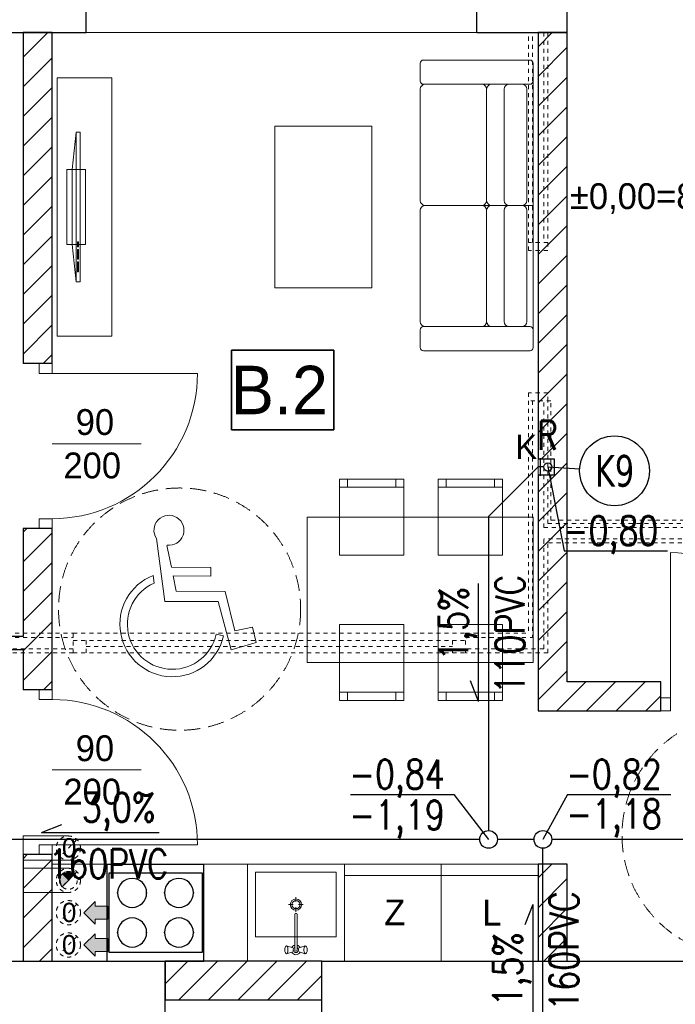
# Model space of a CAD drawing. Extents: x -220312 to -8310, y -91840 to 81907.
# Tile 105 of 128: x -120024 to -115962, y -3792 to 2305. Entities that reach past the tile are written whole.
import ezdxf
from ezdxf.enums import TextEntityAlignment as Align

# ---------------------------------------------------------------- set-up
doc = ezdxf.new("R2010")
doc.units = 0
doc.header["$MEASUREMENT"] = 0
doc.set_wipeout_variables(frame=1)
doc.linetypes.add('Hidden Line', pattern=[50, 25, -25])
doc.linetypes.add('Krawędzie ukryte', pattern=[150, 100, -50])
doc.layers.add('#kan_san-op', color=34, linetype='Continuous')
doc.layers.add('_opis', color=3, linetype='Continuous')
for name, color, linetype, lineweight, true_color in [('Arch drzwi_Nr_Pióra__4', 7, 'Continuous', 9, 0x029e21), ('Arch obudowy GK_Nr_Pióra__9', 7, 'Continuous', 13, 0x3dad99), ('Arch okna_Nr_Pióra__4', 7, 'Continuous', 9, 0x029e21), ('arch wypelnienia_Nr_Pióra__89', 7, 'Continuous', 20, 0x71cebe), ('Arch wyposarzenie_Nr_Pióra__2', 7, 'Continuous', 13, 0x7f7f7f), ('Arch wyposarzenie_Nr_Pióra__9', 7, 'Continuous', 13, 0x3dad99), ('Arch wyposazenie_Nr_Pióra__9', 7, 'Continuous', 13, 0x3dad99)]:
    doc.layers.add(name, color=color, linetype=linetype, lineweight=lineweight, true_color=true_color)
for name, color, linetype, lineweight in [('Arch IS_Nr_Pióra__52', 34, 'Continuous', 25), ('Arch kominy_Nr_Pióra__1', 7, 'Continuous', 25), ('Arch kominy_Nr_Pióra__10', 134, 'Continuous', 18), ('Arch kominy_Nr_Pióra__21', 7, 'Continuous', 9), ('Arch opisy_Nr_Pióra__21', 7, 'Continuous', 9), ('arch wypelnienia_Nr_Pióra__21', 7, 'Continuous', 9), ('Arch wyposazenie_Nr_Pióra__100', 2, 'Continuous', 25), ('Arch ściany nośne_Nr_Pióra__21', 7, 'Continuous', 9), ('Arch ściany nośne_Nr_Pióra__27', 7, 'Continuous', 30), ('Drzwi ArchiCAD_Nr_Pióra__27', 7, 'Continuous', 30), ('Drzwi ArchiCAD_Nr_Pióra__5', 7, 'Continuous', 13), ('INWENT OPISY_Nr_Pióra__52', 34, 'Continuous', 25), ('INWENT RZĘDNE_Nr_Pióra__21', 7, 'Continuous', 9), ('INWENT. DRZWI_Nr_Pióra__101', 8, 'Continuous', 13), ('INWENT. OKNA_Nr_Pióra__101', 8, 'Continuous', 13), ('INWENT.ŚCIANY_Nr_Pióra__1', 7, 'Continuous', 25), ('INWENT.ŚCIANY_Nr_Pióra__101', 8, 'Continuous', 13), ('Istniejące stropy_Nr_Pióra__5', 7, 'Continuous', 13), ('PODKŁAD', 252, 'Continuous', 35)]:
    doc.layers.add(name, color=color, linetype=linetype, lineweight=lineweight)
doc.styles.add('GENERATED_STYLE_2', font='txt')
doc.styles.add('GENERATED_STYLE_4', font='txt')
doc.styles.add('GENERATED_STYLE_6', font='txt')
doc.styles.add('GLOWNE', font='verdana.ttf')
doc.styles.add('ROMANS', font='romans.shx', dxfattribs={"width": 0.85, "height": 0.11})
pattern_1 = [(45, (0, 0), (-91.92388, 91.92388), [])]

# ---------------------------------------------------------------- blocks, each defined once
blk = doc.blocks.new('parter')
at = {"layer": 'Arch ściany nośne_Nr_Pióra__21', "linetype": 'Continuous'}
h = blk.add_hatch(dxfattribs=at)
h.set_pattern_fill('Common_Brick', color=252, style=0, pattern_type=2)
h.set_pattern_definition(pattern_1)
h.paths.add_polyline_path([(-181492.4, 2224.9), (-181672.4, 2224.9), (-181672.4, 174.9), (-181572.4, 174.9), (-181492.4, 174.9)], flags=0)
h = blk.add_hatch(dxfattribs=at)
h.set_pattern_fill('Common_Brick', color=252, style=0, pattern_type=2)
h.set_pattern_definition(pattern_1)
h.paths.add_polyline_path([(-178482.4, 2224.9), (-178482.4, -415.1), (-178302.4, -415.1), (-178302.4, 2224.9)], flags=0)
h = blk.add_hatch(dxfattribs=at)
h.set_pattern_fill('Common_Brick', color=252, style=0, pattern_type=2)
h.set_pattern_definition(pattern_1)
h.paths.add_polyline_path([(-178382.4, -415.1), (-178382.4, -515.1), (-178302.4, -515.1), (-178302.4, -415.1)], flags=0)
h = blk.add_hatch(dxfattribs=at)
h.set_pattern_fill('Common_Brick', color=252, style=0, pattern_type=2)
h.set_pattern_definition(pattern_1)
h.paths.add_polyline_path([(-178482.4, -515.1), (-178482.4, -1975.1), (-178302.4, -1795.1), (-178302.4, -515.1)], flags=0)
h = blk.add_hatch(dxfattribs=at)
h.set_pattern_fill('Common_Brick', color=252, style=0, pattern_type=2)
h.set_pattern_definition(pattern_1)
h.paths.add_polyline_path([(-181672.4, -1845.1), (-181572.4, -1845.1), (-181492.4, -1845.1), (-181492.4, -845.1), (-181572.4, -845.1), (-181672.4, -845.1)], flags=0)
h = blk.add_hatch(dxfattribs=at)
h.set_pattern_fill('Common_Brick', color=252, style=0, pattern_type=2)
h.set_pattern_definition(pattern_1)
h.paths.add_polyline_path([(-184432.4, -1595.1), (-181672.4, -1595.1), (-181672.4, -1515.1), (-184432.4, -1515.1)], flags=0)
h = blk.add_hatch(dxfattribs=at)
h.set_pattern_fill('Common_Brick', color=252, style=0, pattern_type=2)
h.set_pattern_definition(pattern_1)
h.paths.add_polyline_path([(-178482.4, -1975.1), (-177722.4, -1975.1), (-177722.4, -1895.1), (-177722.4, -1795.1), (-178302.4, -1795.1)], flags=0)
h = blk.add_hatch(dxfattribs=at)
h.set_pattern_fill('Common_Brick', color=252, style=0, pattern_type=2)
h.set_pattern_definition(pattern_1)
h.paths.add_polyline_path([(-181672.4, -3525.1), (-181492.4, -3525.1), (-181492.4, -2865.1), (-181572.4, -2865.1), (-181672.4, -2865.1)], flags=0)
h = blk.add_hatch(dxfattribs=at)
h.set_pattern_fill('Common_Brick', color=252, style=0, pattern_type=2)
h.set_pattern_definition(pattern_1)
h.paths.add_polyline_path([(-178482.4, -2925.1), (-178482.4, -3525.1), (-178302.4, -3525.1), (-178302.4, -2925.1)], flags=0)
h = blk.add_hatch(dxfattribs=at)
h.set_pattern_fill('Common_Brick', color=252, style=0, pattern_type=2)
h.set_pattern_definition(pattern_1)
h.paths.add_polyline_path([(-180792.4, -3765.1), (-179822.4, -3765.1), (-179822.4, -3525.1), (-180792.4, -3525.1)], flags=0)
at = {"color": 252}
for p, q in [((-180382.6, -235.2), (-180382.6, 258.9)), ((-180382.6, 258.9), (-179747.3, 258.9)), ((-179747.3, 258.9), (-179747.3, -235.2)), ((-179747.3, -235.2), (-180382.6, -235.2))]:
    blk.add_line(p, q, dxfattribs=at)
at = {"layer": 'Arch IS_Nr_Pióra__52', "color": 252, "linetype": 'Continuous'}
blk.add_circle((-178422.4, -465.1), 25, dxfattribs=at)
at = {"layer": 'Arch kominy_Nr_Pióra__1', "color": 252, "linetype": 'Continuous'}
for points in [[(-181227.4, -3295.1), (-181297.4, -3225.1), (-181227.4, -3155.1)], [(-181147.4, -3265.1), (-181227.4, -3185.1), (-181147.4, -3185.1)], [(-181227.4, -3265.1), (-181227.4, -3185.1), (-181147.4, -3265.1)], [(-181227.4, -3495.1), (-181297.4, -3425.1), (-181227.4, -3355.1)], [(-181147.4, -3465.1), (-181227.4, -3385.1), (-181147.4, -3385.1)], [(-181227.4, -3465.1), (-181227.4, -3385.1), (-181147.4, -3465.1)]]:
    blk.add_solid(points, dxfattribs=at)
at = {"layer": 'Arch kominy_Nr_Pióra__21', "color": 252, "linetype": 'Continuous'}
for p, q in [((-181392.4, -2750.1), (-181672.4, -2750.1)), ((-181672.4, -2750.1), (-181672.4, -2900.1)), ((-181392.4, -2900.1), (-181672.4, -2900.1)), ((-181392.4, -2950.1), (-181672.4, -2950.1)), ((-181672.4, -2950.1), (-181672.4, -3100.1)), ((-181392.4, -3100.1), (-181672.4, -3100.1)), ((-181227.4, -3155.1), (-181297.4, -3225.1)), ((-181227.4, -3185.1), (-181227.4, -3155.1)), ((-181297.4, -3225.1), (-181227.4, -3295.1)), ((-181147.4, -3185.1), (-181227.4, -3185.1)), ((-181147.4, -3185.1), (-181147.4, -3265.1)), ((-181147.4, -3265.1), (-181227.4, -3265.1)), ((-181227.4, -3265.1), (-181227.4, -3295.1)), ((-181227.4, -3355.1), (-181297.4, -3425.1)), ((-181227.4, -3385.1), (-181227.4, -3355.1)), ((-181147.4, -3385.1), (-181227.4, -3385.1)), ((-181147.4, -3385.1), (-181147.4, -3465.1)), ((-181297.4, -3425.1), (-181227.4, -3495.1)), ((-181147.4, -3465.1), (-181227.4, -3465.1)), ((-181227.4, -3465.1), (-181227.4, -3495.1))]:
    blk.add_line(p, q, dxfattribs=at)
at = {"layer": 'Arch kominy_Nr_Pióra__21', "color": 252, "linetype": 'Hidden Line'}
for p, q in [((-181339.3, -2772.1), (-181445.4, -2878.2)), ((-181339.3, -2972.1), (-181445.4, -3078.2)), ((-181339.3, -3172.1), (-181445.4, -3278.2)), ((-181339.3, -3372.1), (-181445.4, -3478.2))]:
    blk.add_line(p, q, dxfattribs=at)
for centre, radius in [((-181392.4, -2825.1), 75), ((-181392.4, -3025.1), 75), ((-181392.4, -3025.1), 55), ((-181392.4, -3225.1), 75), ((-181392.4, -3425.1), 75)]:
    blk.add_circle(centre, radius, dxfattribs=at)
at = {"layer": 'Arch obudowy GK_Nr_Pióra__9', "color": 252, "linetype": 'Continuous'}
for p, q in [((-178482.4, -515.1), (-178482.4, -415.1)), ((-178467.4, -515.1), (-178467.4, -415.1))]:
    blk.add_line(p, q, dxfattribs=at)
at = {"layer": 'Arch okna_Nr_Pióra__4', "color": 252, "linetype": 'Continuous'}
for p, q in [((-181282.4, 2224.9), (-178862.4, 2224.9)), ((-180942.4, -320.8), (-181492.4, -320.8)), ((-180942.4, -2340.8), (-181492.4, -2340.8))]:
    blk.add_line(p, q, dxfattribs=at)
at = {"layer": 'Arch opisy_Nr_Pióra__21', "color": 252, "linetype": 'Continuous'}
for p, q in [((-180382.6, -235.2), (-180382.6, 258.9)), ((-180382.6, 258.9), (-179747.3, 258.9)), ((-179747.3, 258.9), (-179747.3, -235.2)), ((-179747.3, -235.2), (-180382.6, -235.2))]:
    blk.add_line(p, q, dxfattribs=at)
at = {"layer": 'Arch opisy_Nr_Pióra__21', "color": 252, "linetype": 'Krawędzie ukryte'}
for centre in [(-180703.3, -1345.1), (-177212.4, -2745.1)]:
    blk.add_circle(centre, 750, dxfattribs=at)
at = {"layer": 'arch wypelnienia_Nr_Pióra__21', "color": 252, "linetype": 'Continuous'}
blk.add_line((-181431.3, -3064), (-181353.5, -2986.3), dxfattribs=at)
for start, end in [(45, 180), (180, 225)]:
    blk.add_arc((-181392.4, -3025.1), 55, start, end, dxfattribs=at)
at = {"layer": 'arch wypelnienia_Nr_Pióra__89', "color": 252, "linetype": 'Continuous'}
for points in [[(-181431.3, -3064), (-181443.2, -3015), (-181431.3, -2986.3)], [(-181392.4, -3025.1), (-181431.3, -2986.3), (-181392.4, -2970.1)], [(-181431.3, -3064), (-181431.3, -2986.3), (-181392.4, -3025.1)], [(-181392.4, -3025.1), (-181392.4, -2970.1), (-181353.5, -2986.3)], [(-181443.2, -3046.2), (-181447.4, -3025.1), (-181443.2, -3015)], [(-181443.2, -3046.2), (-181443.2, -3015), (-181431.3, -3064)]]:
    blk.add_solid(points, dxfattribs=at)
at = {"layer": 'Arch wyposarzenie_Nr_Pióra__2', "color": 252, "linetype": 'Continuous'}
for p, q in [((-180847, -908.1), (-180794.9, -1297.3)), ((-180754.1, -1086.1), (-180781.6, -951.3)), ((-180510.6, -1087.1), (-180754.1, -1086.1)), ((-180510.8, -1140.4), (-180510.6, -1087.1)), ((-180867.8, -1136.7), (-180861.4, -1184.4)), ((-180743.2, -1139.4), (-180510.8, -1140.4)), ((-180723.8, -1234.7), (-180743.2, -1139.4)), ((-180420.7, -1235.9), (-180723.8, -1234.7)), ((-180360.5, -1480.4), (-180420.7, -1235.9)), ((-180794.9, -1297.3), (-180464.2, -1298.6)), ((-180464.2, -1298.6), (-180382.8, -1597.8)), ((-180252.3, -1456.8), (-180360.5, -1480.4)), ((-180229.1, -1551.3), (-180252.3, -1456.8)), ((-180431.2, -1511), (-180476.5, -1500.7)), ((-180382.8, -1597.8), (-180229.1, -1551.3))]:
    blk.add_line(p, q, dxfattribs=at)
for centre, major_axis, start_param, end_param in [((-180769.4, -857), (92.9, 0), 4.583801, 10.008202), ((-180748.2, -1439), (325.1, 0), 1.947533, 6.059917), ((-180748.2, -1439), (278.7, 0), 1.989195, 6.059917)]:
    blk.add_ellipse(centre, major_axis=major_axis, ratio=0.999933, start_param=start_param, end_param=end_param, dxfattribs=at)
at = {"layer": 'Arch wyposarzenie_Nr_Pióra__9', "color": 252, "linetype": 'Continuous'}
for p, q in [((-179982.4, -3129.7), (-179982.4, -3158.5)), ((-180027.9, -3175.1), (-179999.1, -3175.1)), ((-179982.4, -3191.8), (-179982.4, -3220.6)), ((-179965.7, -3175.1), (-179936.9, -3175.1)), ((-179990.3, -3236.3), (-179990.3, -3456.5)), ((-179974.5, -3456.5), (-179974.5, -3236.3)), ((-180051.5, -3445.1), (-180052.3, -3451.7)), ((-180052.3, -3451.7), (-180052.3, -3458.6)), ((-180052.3, -3458.6), (-180051.5, -3465.1)), ((-180050, -3439.8), (-180051.5, -3445.1)), ((-180051.5, -3465.1), (-180050, -3470.5)), ((-180047.9, -3436.4), (-180050, -3439.8)), ((-180050, -3470.5), (-180047.9, -3473.9)), ((-180042.8, -3432.6), (-180047.9, -3436.4)), ((-180042.8, -3477.7), (-180047.9, -3473.9)), ((-180040, -3431.1), (-180042.8, -3432.6)), ((-180002.5, -3443.1), (-180040, -3431.1)), ((-180037.2, -3432.6), (-180040, -3431.1)), ((-180002.5, -3467.2), (-180040, -3479.1)), ((-180034.7, -3436.8), (-180037.2, -3432.6)), ((-180037.2, -3477.7), (-180034.7, -3473.5)), ((-180032.9, -3443.1), (-180034.7, -3436.8)), ((-180034.7, -3473.5), (-180032.9, -3467.1)), ((-180031.9, -3451), (-180032.9, -3443.1)), ((-180032.9, -3467.1), (-180031.9, -3459.3)), ((-180031.9, -3459.3), (-180031.9, -3451)), ((-179962.3, -3443.1), (-179924.8, -3431.1)), ((-179962.3, -3467.2), (-179924.8, -3479.1)), ((-179931.9, -3443.1), (-179932.9, -3451)), ((-179932.9, -3451), (-179932.9, -3459.3)), ((-179932.9, -3459.3), (-179931.9, -3467.1)), ((-179930.1, -3436.8), (-179931.9, -3443.1)), ((-179931.9, -3467.1), (-179930.1, -3473.5)), ((-179927.6, -3432.6), (-179930.1, -3436.8)), ((-179930.1, -3473.5), (-179927.6, -3477.7)), ((-179924.8, -3431.1), (-179927.6, -3432.6)), ((-179922, -3432.6), (-179924.8, -3431.1)), ((-179922, -3432.6), (-179916.8, -3436.4)), ((-179922, -3477.7), (-179916.8, -3473.9)), ((-179914.8, -3439.8), (-179916.8, -3436.4)), ((-179916.8, -3473.9), (-179914.8, -3470.5)), ((-179913.2, -3445.1), (-179914.8, -3439.8)), ((-179914.8, -3470.5), (-179913.2, -3465.1)), ((-179912.4, -3451.7), (-179913.2, -3445.1)), ((-179913.2, -3465.1), (-179912.4, -3458.6)), ((-179912.4, -3458.6), (-179912.4, -3451.7)), ((-180042.8, -3477.7), (-180040, -3479.1)), ((-180040, -3479.1), (-180037.2, -3477.7)), ((-179927.6, -3477.7), (-179924.8, -3479.1)), ((-179924.8, -3479.1), (-179922, -3477.7))]:
    blk.add_line(p, q, dxfattribs=at)
for radius in [35, 25]:
    blk.add_circle((-179982.4, -3175.1), radius, dxfattribs=at)
for centre, radius, start, end in [((-179982.4, -3236.3), 7.88, 0, 180), ((-179982.4, -3455.1), 30, 105.22531, 152.02347), ((-179982.4, -3455.1), 30, 207.97653, 332.02347), ((-179982.4, -3455.1), 16.8, 118.05488, 61.94512), ((-179982.4, -3455.1), 8, 190, 350), ((-179982.4, -3455.1), 30, 27.97653, 74.77469)]:
    blk.add_arc(centre, radius, start, end, dxfattribs=at)
at = {"layer": 'Arch wyposazenie_Nr_Pióra__100', "color": 252, "linetype": 'Continuous'}
for p, q in [((-181152.4, -3525.1), (-181152.4, -2925.1)), ((-181152.4, -2925.1), (-180552.4, -2925.1)), ((-180552.4, -3525.1), (-180552.4, -2925.1)), ((-181142.4, -2980.1), (-181142.4, -3470.1)), ((-180562.4, -2980.1), (-181142.4, -2980.1)), ((-180562.4, -3470.1), (-180562.4, -2980.1)), ((-181142.4, -3470.1), (-180562.4, -3470.1)), ((-181152.4, -3525.1), (-180552.4, -3525.1))]:
    blk.add_line(p, q, dxfattribs=at)
for centre, start, end in [((-180997.4, -3102.6), 0, 180), ((-180707.4, -3102.6), 0, 180), ((-180997.4, -3102.6), 180, 0), ((-180707.4, -3102.6), 180, 0), ((-180997.4, -3347.6), 0, 180), ((-180707.4, -3347.6), 0, 180), ((-180997.4, -3347.6), 180, 0), ((-180707.4, -3347.6), 180, 0)]:
    blk.add_arc(centre, 90, start, end, dxfattribs=at)
for p in [(-181087.4, -3102.6), (-180907.4, -3102.6), (-180797.4, -3102.6), (-180617.4, -3102.6), (-181087.4, -3347.6), (-180907.4, -3347.6), (-180797.4, -3347.6), (-180617.4, -3347.6)]:
    blk.add_point(p, dxfattribs=at)
at = {"layer": 'Arch wyposazenie_Nr_Pióra__9', "color": 252, "linetype": 'Continuous'}
for p, q in [((-179212.4, 1924.9), (-179212.4, 2034.9)), ((-179192.4, 2054.9), (-178532.4, 2054.9)), ((-178512.4, 2034.9), (-178512.4, 1924.9)), ((-181462.4, 1944.9), (-181462.4, 344.9)), ((-181122.4, 1944.9), (-181462.4, 1944.9)), ((-181122.4, 344.9), (-181122.4, 1944.9)), ((-178532.4, 1904.9), (-179192.4, 1904.9)), ((-179182.4, 1904.9), (-178831, 1904.9)), ((-178582.4, 1904.9), (-178771, 1904.9)), ((-178512.4, 1924.9), (-178512.4, 1154.9)), ((-179212.4, 1184.9), (-179212.4, 1874.9)), ((-178801, 1874.9), (-178801, 1184.9)), ((-178801, 1874.9), (-178801, 1184.9)), ((-178692.4, 1874.9), (-178692.4, 1184.9)), ((-178552.4, 1184.9), (-178552.4, 1874.9)), ((-181369.5, 1376.2), (-181344.5, 1607.6)), ((-181344.5, 1607.6), (-181344.5, 682.1)), ((-181344.5, 1607.6), (-181319.5, 1607.6)), ((-181319.5, 1607.6), (-181319.5, 682.1)), ((-180112.4, 1644.9), (-180112.4, 644.9)), ((-179512.4, 1644.9), (-180112.4, 1644.9)), ((-179512.4, 644.9), (-179512.4, 1644.9)), ((-181402.4, 913.5), (-181402.4, 1376.2)), ((-181402.4, 1376.2), (-181286.7, 1376.2)), ((-181369.5, 913.5), (-181369.5, 1376.2)), ((-181286.7, 1376.2), (-181286.7, 913.5)), ((-179212.4, 1124.9), (-179212.4, 434.9)), ((-178831, 1154.9), (-179182.4, 1154.9)), ((-178831, 1154.9), (-179182.4, 1154.9)), ((-178771, 1154.9), (-178831, 1154.9)), ((-178771, 1154.9), (-178831, 1154.9)), ((-178801, 434.9), (-178801, 1124.9)), ((-178801, 434.9), (-178801, 1124.9)), ((-178771, 1154.9), (-178582.4, 1154.9)), ((-178771, 1154.9), (-178582.4, 1154.9)), ((-178692.4, 434.9), (-178692.4, 1124.9)), ((-178512.4, 1154.9), (-178582.4, 1154.9)), ((-178512.4, 1154.9), (-178582.4, 1154.9)), ((-178552.4, 1124.9), (-178552.4, 434.9)), ((-178512.4, 384.9), (-178512.4, 1154.9)), ((-181329.5, 928.9), (-181335.8, 928.9)), ((-181335.8, 928.9), (-181335.8, 898)), ((-181329.5, 898), (-181329.5, 928.9)), ((-181286.7, 913.5), (-181402.4, 913.5)), ((-181344.5, 682.1), (-181369.5, 913.5)), ((-181335.8, 898), (-181329.5, 898)), ((-181335.8, 882.6), (-181335.8, 820.9)), ((-181329.5, 882.6), (-181335.8, 882.6)), ((-181329.5, 820.9), (-181329.5, 882.6)), ((-181335.8, 820.9), (-181329.5, 820.9)), ((-181335.8, 805.5), (-181335.8, 743.8)), ((-181329.5, 805.5), (-181335.8, 805.5)), ((-181329.5, 743.8), (-181329.5, 805.5)), ((-181335.8, 743.8), (-181329.5, 743.8)), ((-181319.5, 682.1), (-181344.5, 682.1)), ((-180112.4, 644.9), (-179512.4, 644.9)), ((-179212.4, 384.9), (-179212.4, 274.9)), ((-178532.4, 404.9), (-179192.4, 404.9)), ((-179182.4, 404.9), (-178831, 404.9)), ((-178582.4, 404.9), (-178771, 404.9)), ((-178512.4, 274.9), (-178512.4, 384.9)), ((-181462.4, 344.9), (-181122.4, 344.9)), ((-179192.4, 254.9), (-178532.4, 254.9)), ((-179713.3, -540.1), (-179713.3, -1010.1)), ((-179313.3, -540.1), (-179713.3, -540.1)), ((-179663.3, -590.1), (-179663.3, -540.1)), ((-179363.3, -590.1), (-179363.3, -540.1)), ((-179313.3, -1010.1), (-179313.3, -540.1)), ((-179102.4, -540.1), (-179102.4, -1010.1)), ((-178702.4, -540.1), (-179102.4, -540.1)), ((-179052.4, -590.1), (-179052.4, -540.1)), ((-178752.4, -590.1), (-178752.4, -540.1)), ((-178702.4, -1010.1), (-178702.4, -540.1)), ((-179713.3, -590.1), (-179313.3, -590.1)), ((-179102.4, -590.1), (-178702.4, -590.1)), ((-178512.4, -775.1), (-179913.3, -775.1)), ((-179913.3, -775.1), (-179913.3, -1675.1)), ((-178512.4, -1675.1), (-178512.4, -775.1)), ((-179713.3, -1010.1), (-179313.3, -1010.1)), ((-179102.4, -1010.1), (-178702.4, -1010.1)), ((-179713.3, -1910.1), (-179713.3, -1440.1)), ((-179713.3, -1440.1), (-179313.3, -1440.1)), ((-179313.3, -1440.1), (-179313.3, -1910.1)), ((-179102.4, -1910.1), (-179102.4, -1440.1)), ((-179102.4, -1440.1), (-178702.4, -1440.1)), ((-178702.4, -1440.1), (-178702.4, -1910.1)), ((-179913.3, -1675.1), (-178512.4, -1675.1)), ((-179713.3, -1860.1), (-179313.3, -1860.1)), ((-179663.3, -1860.1), (-179663.3, -1910.1)), ((-179363.3, -1860.1), (-179363.3, -1910.1)), ((-179102.4, -1860.1), (-178702.4, -1860.1)), ((-179052.4, -1860.1), (-179052.4, -1910.1)), ((-178752.4, -1860.1), (-178752.4, -1910.1)), ((-179313.3, -1910.1), (-179713.3, -1910.1)), ((-178702.4, -1910.1), (-179102.4, -1910.1)), ((-178482.4, -2925.1), (-181492.4, -2925.1)), ((-180282.4, -2925.1), (-180282.4, -3525.1)), ((-179682.4, -2925.1), (-180282.4, -2925.1)), ((-179682.4, -2925.1), (-179682.4, -3525.1)), ((-179682.4, -2925.1), (-179082.4, -2925.1)), ((-179682.4, -3525.1), (-179682.4, -2925.1)), ((-178482.4, -2925.1), (-179082.4, -2925.1)), ((-179082.4, -2925.1), (-179082.4, -3525.1)), ((-179082.4, -2925.1), (-179082.4, -3525.1)), ((-178482.4, -3525.1), (-178482.4, -2925.1)), ((-180232.4, -2975.1), (-179732.4, -2975.1)), ((-180232.4, -3375.1), (-180232.4, -2975.1)), ((-179732.4, -2975.1), (-179732.4, -3375.1)), ((-179682.4, -3475.1), (-179682.4, -2975.1)), ((-179682.4, -2995.1), (-179082.4, -2995.1)), ((-178482.4, -2995.1), (-179082.4, -2995.1)), ((-179732.4, -3375.1), (-180232.4, -3375.1)), ((-179682.4, -3525.1), (-180282.4, -3525.1)), ((-179082.4, -3525.1), (-179682.4, -3525.1)), ((-179082.4, -3525.1), (-178482.4, -3525.1))]:
    blk.add_line(p, q, dxfattribs=at)
for centre, radius, start, end in [((-179192.4, 2034.9), 20, 90, 180), ((-178532.4, 2034.9), 20, 0, 90), ((-179192.4, 1924.9), 20, 180, 270), ((-179182.4, 1874.9), 30, 90, 180), ((-178831, 1874.9), 30, 0, 90), ((-178771, 1874.9), 30, 90, 180), ((-178662.4, 1874.9), 30, 90, 180), ((-178582.4, 1874.9), 30, 0, 90), ((-178532.4, 1924.9), 20, 270, 0), ((-179182.4, 1184.9), 30, 180, 270), ((-178831, 1184.9), 30, 270, 0), ((-178771, 1184.9), 30, 180, 270), ((-178662.4, 1184.9), 30, 180, 270), ((-178582.4, 1184.9), 30, 270, 0), ((-179182.4, 1124.9), 30, 90, 180), ((-178831, 1124.9), 30, 0, 90), ((-178771, 1124.9), 30, 90, 180), ((-178662.4, 1124.9), 30, 90, 180), ((-178582.4, 1124.9), 30, 0, 90), ((-179182.4, 434.9), 30, 180, 270), ((-178831, 434.9), 30, 270, 0), ((-178771, 434.9), 30, 180, 270), ((-178662.4, 434.9), 30, 180, 270), ((-178582.4, 434.9), 30, 270, 0), ((-179192.4, 384.9), 20, 90, 180), ((-178532.4, 384.9), 20, 0, 90), ((-179192.4, 274.9), 20, 180, 270), ((-178532.4, 274.9), 20, 270, 0)]:
    blk.add_arc(centre, radius, start, end, dxfattribs=at)
at = {"layer": 'Arch ściany nośne_Nr_Pióra__27', "color": 252, "linetype": 'Continuous'}
for p, q in [((-181492.4, 2224.9), (-181672.4, 2224.9)), ((-181672.4, 2224.9), (-181672.4, 174.9)), ((-181492.4, 174.9), (-181492.4, 2224.9)), ((-178302.4, 2224.9), (-178482.4, 2224.9)), ((-178482.4, 2224.9), (-178482.4, -415.1)), ((-178302.4, -415.1), (-178302.4, 2224.9)), ((-181572.4, 174.9), (-181672.4, 174.9)), ((-181492.4, 174.9), (-181572.4, 174.9)), ((-178482.4, -415.1), (-178382.4, -415.1)), ((-178382.4, -415.1), (-178382.4, -515.1)), ((-178302.4, -515.1), (-178302.4, -415.1)), ((-178382.4, -515.1), (-178482.4, -515.1)), ((-178482.4, -515.1), (-178482.4, -1975.1)), ((-178302.4, -1795.1), (-178302.4, -515.1)), ((-181672.4, -845.1), (-181672.4, -1515.1)), ((-181572.4, -845.1), (-181672.4, -845.1)), ((-181492.4, -845.1), (-181572.4, -845.1)), ((-181492.4, -1845.1), (-181492.4, -845.1)), ((-181672.4, -1515.1), (-184432.4, -1515.1)), ((-184432.4, -1595.1), (-181672.4, -1595.1)), ((-181672.4, -1595.1), (-181672.4, -1845.1)), ((-177722.4, -1795.1), (-178302.4, -1795.1)), ((-177722.4, -1895.1), (-177722.4, -1795.1)), ((-181572.4, -1845.1), (-181672.4, -1845.1)), ((-181492.4, -1845.1), (-181572.4, -1845.1)), ((-177722.4, -1975.1), (-177722.4, -1895.1)), ((-178482.4, -1975.1), (-177722.4, -1975.1)), ((-181672.4, -2865.1), (-181672.4, -3525.1)), ((-181572.4, -2865.1), (-181672.4, -2865.1)), ((-181492.4, -2865.1), (-181572.4, -2865.1)), ((-181492.4, -3525.1), (-181492.4, -2865.1)), ((-178302.4, -2925.1), (-178482.4, -2925.1)), ((-178482.4, -2925.1), (-178482.4, -3525.1)), ((-178302.4, -3525.1), (-178302.4, -2925.1)), ((-181672.4, -3525.1), (-181492.4, -3525.1)), ((-180792.4, -3525.1), (-180792.4, -3765.1)), ((-179822.4, -3525.1), (-180792.4, -3525.1)), ((-179822.4, -3765.1), (-179822.4, -3525.1)), ((-178482.4, -3525.1), (-178302.4, -3525.1)), ((-180792.4, -3765.1), (-179822.4, -3765.1))]:
    blk.add_line(p, q, dxfattribs=at)
at = {"layer": 'Drzwi ArchiCAD_Nr_Pióra__27', "color": 252, "linetype": 'Continuous'}
for p, q in [((-181492.4, 174.9), (-181572.4, 174.9)), ((-181492.4, -845.1), (-181572.4, -845.1)), ((-181492.4, -1845.1), (-181572.4, -1845.1)), ((-177722.4, -1975.1), (-177722.4, -1895.1)), ((-181492.4, -2865.1), (-181572.4, -2865.1))]:
    blk.add_line(p, q, dxfattribs=at)
at = {"layer": 'Drzwi ArchiCAD_Nr_Pióra__5', "color": 252, "linetype": 'Continuous'}
for p, q in [((-181572.4, 174.9), (-181492.4, 174.9)), ((-181572.4, 114.9), (-181572.4, 174.9)), ((-181492.4, 174.9), (-181492.4, 114.9)), ((-181492.4, 114.9), (-181572.4, 114.9)), ((-181492.4, 114.9), (-180592.4, 114.9)), ((-181572.4, -785.1), (-181492.4, -785.1)), ((-181572.4, -845.1), (-181572.4, -785.1)), ((-181492.4, -785.1), (-181492.4, -845.1)), ((-181492.4, -845.1), (-181572.4, -845.1)), ((-177662.4, -1895.1), (-177662.4, -995.1)), ((-181492.4, -1845.1), (-181572.4, -1845.1)), ((-181572.4, -1845.1), (-181572.4, -1905.1)), ((-181492.4, -1905.1), (-181492.4, -1845.1)), ((-181572.4, -1905.1), (-181492.4, -1905.1)), ((-177722.4, -1975.1), (-177722.4, -1895.1)), ((-177722.4, -1895.1), (-177662.4, -1895.1)), ((-177662.4, -1895.1), (-177662.4, -1975.1)), ((-177662.4, -1975.1), (-177722.4, -1975.1)), ((-181572.4, -2805.1), (-181572.4, -2865.1)), ((-181492.4, -2805.1), (-181572.4, -2805.1)), ((-181572.4, -2865.1), (-181492.4, -2865.1)), ((-181492.4, -2805.1), (-180592.4, -2805.1)), ((-181492.4, -2865.1), (-181492.4, -2805.1))]:
    blk.add_line(p, q, dxfattribs=at)
for centre, start, end in [((-181492.4, 114.9), 270, 0), ((-177662.4, -1895.1), 0, 90), ((-181492.4, -2805.1), 0, 90)]:
    blk.add_arc(centre, 900, start, end, dxfattribs=at)
at = {"layer": 'INWENT. DRZWI_Nr_Pióra__101', "color": 252, "linetype": 'Hidden Line'}
for p, q in [((-178542.4, 874.9), (-178542.4, 924.9)), ((-178422.4, 924.9), (-178422.4, 874.9)), ((-178422.4, 874.9), (-178542.4, 874.9)), ((-178542.4, -5.1), (-178542.4, -55.1)), ((-178422.4, -5.1), (-178542.4, -5.1)), ((-178422.4, -55.1), (-178422.4, -5.1))]:
    blk.add_line(p, q, dxfattribs=at)
at = {"layer": 'INWENT. OKNA_Nr_Pióra__101', "color": 252, "linetype": 'Hidden Line'}
for p, q in [((-181362.4, -1495.1), (-178932.4, -1495.1)), ((-181362.4, -1540.1), (-178932.4, -1540.1)), ((-181282.4, -1615.1), (-181282.4, -1540.1)), ((-181282.4, -1577.6), (-179012.4, -1577.6)), ((-179012.4, -1615.1), (-179012.4, -1540.1)), ((-181362.4, -1615.1), (-178932.4, -1615.1))]:
    blk.add_line(p, q, dxfattribs=at)
at = {"layer": 'INWENT.ŚCIANY_Nr_Pióra__1', "color": 252, "linetype": 'Continuous'}
for p, q in [((-181282.4, 2224.9), (-181282.4, 2644.9)), ((-178862.4, 2224.9), (-178862.4, 2644.9)), ((-178302.4, 2224.9), (-178302.4, 2644.9)), ((-181862.4, 2224.9), (-181282.4, 2224.9)), ((-178862.4, 2224.9), (-178302.4, 2224.9)), ((-183302.4, -3525.1), (-180792.4, -3525.1)), ((-180792.4, -3945.1), (-180792.4, -3525.1)), ((-179822.4, -3945.1), (-179822.4, -3525.1)), ((-179822.4, -3525.1), (-173772.4, -3525.1))]:
    blk.add_line(p, q, dxfattribs=at)
at = {"layer": 'INWENT.ŚCIANY_Nr_Pióra__101', "color": 252, "linetype": 'Hidden Line'}
for p, q in [((-178542.4, 924.9), (-178542.4, 2224.9)), ((-178517.4, 924.9), (-178517.4, 2224.9)), ((-178447.4, 2224.9), (-178447.4, 924.9)), ((-178422.4, 2224.9), (-178422.4, 924.9)), ((-178422.4, 924.9), (-178542.4, 924.9)), ((-178542.4, -55.1), (-178542.4, -1495.1)), ((-178402.4, -55.1), (-178542.4, -55.1)), ((-178517.4, -55.1), (-178517.4, -1520.1)), ((-178447.4, -840.1), (-178447.4, -55.1)), ((-178422.4, -815.1), (-178422.4, -55.1)), ((-178402.4, -795.1), (-178402.4, -55.1)), ((-178447.4, -840.1), (-176792.4, -840.1)), ((-178422.4, -815.1), (-176792.4, -815.1)), ((-178402.4, -795.1), (-176792.4, -795.1)), ((-176792.4, -910.1), (-178447.4, -910.1)), ((-178447.4, -1590.1), (-178447.4, -910.1)), ((-176792.4, -935.1), (-178422.4, -935.1)), ((-178422.4, -1615.1), (-178422.4, -935.1)), ((-181922.4, -1495.1), (-181362.4, -1495.1)), ((-181922.4, -1520.1), (-181362.4, -1520.1)), ((-181362.4, -1495.1), (-181362.4, -1615.1)), ((-178932.4, -1615.1), (-178932.4, -1495.1)), ((-178932.4, -1495.1), (-178542.4, -1495.1)), ((-178932.4, -1520.1), (-178517.4, -1520.1)), ((-181362.4, -1590.1), (-181922.4, -1590.1)), ((-181362.4, -1615.1), (-181922.4, -1615.1)), ((-178447.4, -1590.1), (-178932.4, -1590.1)), ((-178422.4, -1615.1), (-178932.4, -1615.1))]:
    blk.add_line(p, q, dxfattribs=at)
at = {"layer": 'Istniejące stropy_Nr_Pióra__5', "color": 252, "linetype": 'Krawędzie ukryte'}
blk.add_line((-180792.4, -3525.1), (-179822.4, -3525.1), dxfattribs=at)
at = {"layer": 'Arch drzwi_Nr_Pióra__4', "color": 252, "linetype": 'Continuous', "style": 'GENERATED_STYLE_6'}
for s, p in [('90', (-181346.9, -266.7)), ('200', (-181423.1, -535.4)), ('90', (-181346.9, -2286.7)), ('200', (-181423.1, -2555.4))]:
    blk.add_text(s, height=160, dxfattribs=at).set_placement(p)
at = {"layer": 'Arch kominy_Nr_Pióra__10', "color": 252, "linetype": 'Continuous', "style": 'GENERATED_STYLE_6'}
for p in [(-181432.4, -2883.3), (-181432.4, -3283.3), (-181432.4, -3483.3)]:
    blk.add_text('0', height=120, dxfattribs=at).set_placement(p)
at = {"layer": 'Arch opisy_Nr_Pióra__21', "color": 252, "linetype": 'Continuous', "style": 'GENERATED_STYLE_4'}
blk.add_text('B.2', height=300, dxfattribs=at).set_placement((-180386.3, -138.2))
at = {"layer": 'Arch wyposazenie_Nr_Pióra__9', "color": 252, "linetype": 'Continuous', "style": 'GENERATED_STYLE_6'}
for s, p in [('Z', (-179435.7, -3303.4)), ('L', (-178828.1, -3304.8))]:
    blk.add_text(s, height=160, dxfattribs=at).set_placement(p)
at = {"layer": 'INWENT OPISY_Nr_Pióra__52', "color": 252, "linetype": 'Continuous', "style": 'GENERATED_STYLE_6'}
blk.add_text('K', height=150, dxfattribs=at).set_placement((-178622.4, -415))
at = {"layer": 'INWENT RZĘDNE_Nr_Pióra__21', "color": 252, "insert": (-178285.2, 1083.8), "char_height": 160, "attachment_point": 7, "style": 'GENERATED_STYLE_2'}
blk.add_mtext('{±0,00=85,75 mnpm}', dxfattribs=at)

msp = doc.modelspace()

# ---------------------------------------------------------------- linework, layer by layer
at = {"layer": '#kan_san-op', "lineweight": 30}
for p, q in [((-116796.9, -520.6), (-116796.9, -409.7)), ((-116811.9, -465.1), (-117118.6, -771.8)), ((-116776.9, -465.1), (-116811.9, -465.1)), ((-117118.6, -771.8), (-117118.6, -2716.3)), ((-117173.6, -2771.3), (-121639.1, -2771.3)), ((-116836.9, -2771.3), (-117063.6, -2771.3)), ((-113649.4, -2771.3), (-116726.9, -2771.3)), ((-116781.9, -3990.1), (-116781.9, -2826.3))]:
    msp.add_line(p, q, dxfattribs=at)
at = {"layer": '#kan_san-op', "color": 7}
for p, q in [((-116751.9, -465.1), (-116554, -476.4)), ((-116751.9, -465.1), (-116650.9, -983.9)), ((-116650.9, -983.9), (-116010.9, -983.9)), ((-117973.6, -2492.5), (-117333.7, -2492.5)), ((-117333.7, -2492.5), (-117118.6, -2771.3)), ((-116629.4, -2492.5), (-116781.9, -2771.3)), ((-116629.4, -2492.5), (-115989.4, -2492.5))]:
    msp.add_line(p, q, dxfattribs=at)
at = {"layer": '#kan_san-op', "lineweight": 30}
for centre, radius in [((-116751.9, -465.1), 25), ((-117118.6, -2771.3), 55), ((-116781.9, -2771.3), 55)]:
    msp.add_circle(centre, radius, dxfattribs=at)
at = {"layer": '#kan_san-op', "color": 7, "extrusion": (0, 0, -1)}
msp.add_ellipse((-116338.1, -488.7), major_axis=(-152.9, -152.9), ratio=1, start_param=3.926991, end_param=10.210176, dxfattribs=at)
at = {"color": 7}
for p, q in [((-117180.4, -1916.9), (-117180.4, -1187)), ((-117180.4, -1916.9), (-117230.4, -1790.1)), ((-119889.3, -2728.4), (-119762.5, -2678.4)), ((-119889.3, -2728.4), (-119159.4, -2728.4)), ((-116844.9, -3173.8), (-116894.9, -3300.7)), ((-116844.9, -3173.8), (-116844.9, -3903.7))]:
    msp.add_line(p, q, dxfattribs=at)

# ---------------------------------------------------------------- block references
at = {"layer": 'PODKŁAD'}
msp.add_blockref('parter', (61670.5, 0), dxfattribs=at)

# ---------------------------------------------------------------- texts
at = {"layer": '#kan_san-op', "color": 7, "style": 'GLOWNE', "width": 0.7}
msp.add_text('K9', height=196.36, dxfattribs=at).set_placement((-116338.1, -488.7), align=Align.MIDDLE_CENTER)
at = {"layer": '_opis', "color": 3, "style": 'ROMANS', "width": 0.8}
for s, p in [('R', (-116818.4, -358.2)), ('-0,80', (-116659.9, -948.5)), ('-0,84', (-117982.6, -2457.2)), ('-0,82', (-116638.4, -2457.2)), ('-1,19', (-117982.6, -2709.2)), ('-1,18', (-116638.4, -2702.6))]:
    msp.add_text(s, height=180, rotation=359.96775, dxfattribs=at).set_placement(p)
for s, rotation, p in [('1,5%%%', 89.96775, (-117335.9, -1437.1)), ('110PVC', 89.96775, (-116986.3, -1502.4)), ('3,0%%%', 359.96775, (-119409.5, -2572.9)), ('160PVC', 359.96775, (-119474.9, -2922.5)), ('160PVC', 89.96775, (-116650.8, -3462)), ('1,5%%%', 89.96775, (-117000.4, -3576.7))]:
    msp.add_text(s, height=180, rotation=rotation, dxfattribs=at).set_placement(p, align=Align.MIDDLE_CENTER)

# ---------------------------------------------------------------- next in the draw order: wipeouts: each hides what was drawn before it
at = {"ltscale": 10}
msp.add_wipeout([(-139099.8, 11108.9), (-136614.7, 10498.9), (-136614.7, -17981.1), (-97709.8, -17981.1), (-97099.8, -18591.1), (-139099.8, -18591.1)], dxfattribs=at).dxf.layer = '#kan_san-op'

doc.saveas('drawing.dxf')
